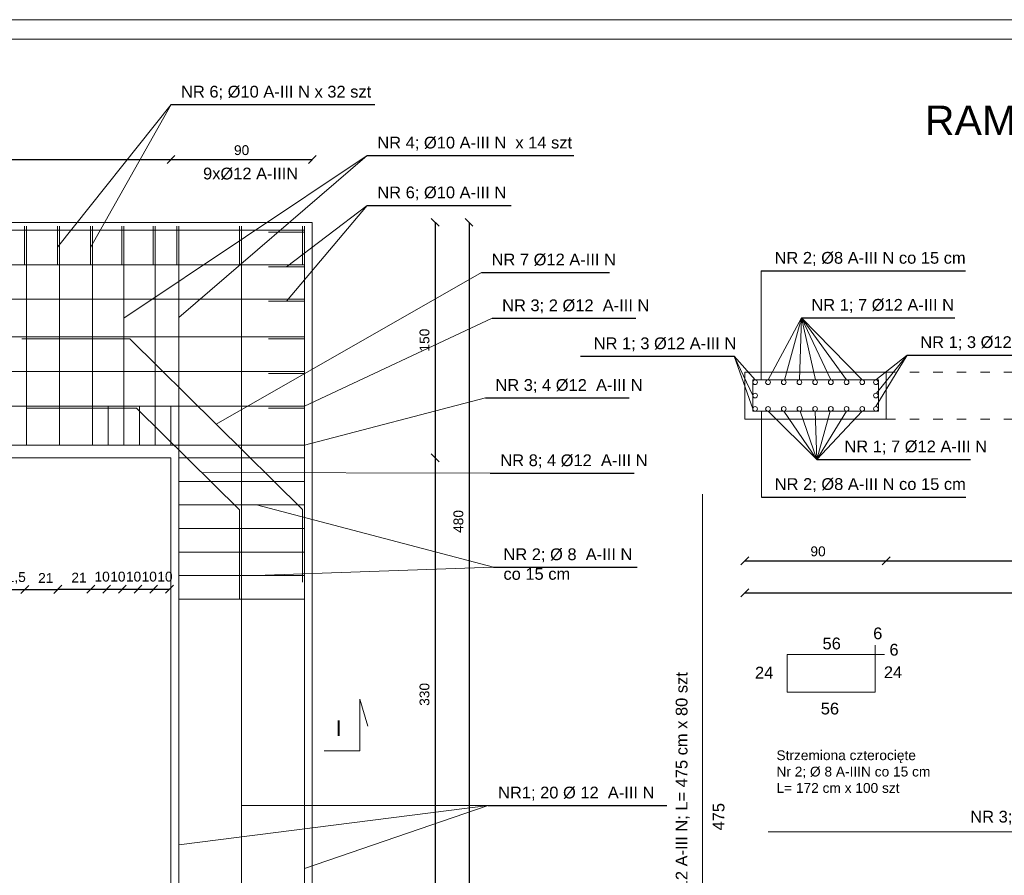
# Model space of a CAD drawing. Header units: millimetres. Extents: x 6528 to 149658, y 3342 to 12852.
# Tile 28 of 122: x 26874 to 29382, y 6407 to 8587. Entities that reach past the tile are written whole.
import ezdxf

# ---------------------------------------------------------------- set-up
doc = ezdxf.new("R2010")
doc.units = ezdxf.units.MM
doc.linetypes.add('ACAD_ISO03W100', pattern=[30, 12, -18])
doc.layers.add('&_opisy_100', color=51, linetype='Continuous', lineweight=20)
doc.layers.add('R-TAB', color=1, linetype='Continuous')
doc.styles.add('Romans', font='romans.shx', dxfattribs={"width": 0.75})
doc.styles.get("Standard").update_dxf_attribs({"font": 'arial.ttf'})
doc.dimstyles.new('ISO-25', dxfattribs={"dimtxt": 2.5, "dimasz": 2.5, "dimexe": 1.25, "dimexo": 0.625, "dimtad": 1, "dimtxsty": 'Standard', "dimcen": 2.5, "dimadec": 0, "dimazin": 0, "dimtfac": 1, "dimtmove": 0, "dimatfit": 3, "dimfxl": 1, "dimarcsym": 0})

# ---------------------------------------------------------------- blocks, each defined once
blk = doc.blocks.new('_Oblique')
at = {"color": 0, "linetype": 'ByBlock', "lineweight": -2}
blk.add_line((-0.5, -0.5), (0.5, 0.5), dxfattribs=at)
blk = doc.blocks.new('*D675')
at = {"color": 0, "lineweight": -2, "transparency": 16777216}
blk.add_line((26179, 8230.7), (27259, 8230.7), dxfattribs=at)
at = {"layer": 'Defpoints', "color": 0, "transparency": 16777216}
for p in [(27259, 8230.7), (26179, 7470.7), (27259, 7470.7)]:
    blk.add_point(p, dxfattribs=at)
at = {"color": 0, "lineweight": -2, "transparency": 16777216, "xscale": 20, "yscale": 20, "zscale": 20, "rotation": 180}
blk.add_blockref('_Oblique', (26179, 8230.7), dxfattribs=at)
at = {"color": 0, "lineweight": -2, "transparency": 16777216, "xscale": 20, "yscale": 20, "zscale": 20}
blk.add_blockref('_Oblique', (27259, 8230.7), dxfattribs=at)
at = {"color": 0, "lineweight": 20, "transparency": 16777216, "insert": (26697.6, 8254.5), "char_height": 25, "width": 28.581, "attachment_point": 5}
blk.add_mtext('270', dxfattribs=at)
blk = doc.blocks.new('*D676')
at = {"color": 0, "lineweight": -2, "transparency": 16777216}
blk.add_line((27259, 8230.7), (27619, 8230.7), dxfattribs=at)
at = {"layer": 'Defpoints', "color": 0, "transparency": 16777216}
for p in [(27619, 8230.7), (27259, 8070.7), (27619, 7470.7)]:
    blk.add_point(p, dxfattribs=at)
at = {"color": 0, "lineweight": -2, "transparency": 16777216, "xscale": 20, "yscale": 20, "zscale": 20, "rotation": 180}
blk.add_blockref('_Oblique', (27259, 8230.7), dxfattribs=at)
at = {"color": 0, "lineweight": -2, "transparency": 16777216, "xscale": 20, "yscale": 20, "zscale": 20}
blk.add_blockref('_Oblique', (27619, 8230.7), dxfattribs=at)
at = {"color": 0, "lineweight": 20, "transparency": 16777216, "insert": (27439, 8254.5), "char_height": 25, "attachment_point": 5}
blk.add_mtext('90', dxfattribs=at)
blk = doc.blocks.new('*D677')
at = {"color": 0, "lineweight": -2, "transparency": 16777216}
blk.add_line((27932, 8070.7), (27932, 7470.7), dxfattribs=at)
at = {"layer": 'Defpoints', "color": 0, "transparency": 16777216}
for p in [(27762.7, 8070.7), (27402.7, 7470.7), (27932, 7470.7)]:
    blk.add_point(p, dxfattribs=at)
at = {"color": 0, "lineweight": -2, "transparency": 16777216, "xscale": 20, "yscale": 20, "zscale": 20}
for p, rotation in [((27932, 8070.7), 90), ((27932, 7470.7), 270)]:
    blk.add_blockref('_Oblique', p, dxfattribs=dict(at, rotation=rotation))
at = {"color": 0, "lineweight": 20, "transparency": 16777216, "insert": (27904.9, 7770.7), "char_height": 25, "attachment_point": 5, "rotation": 90}
blk.add_mtext('150', dxfattribs=at)
blk = doc.blocks.new('*D678')
at = {"color": 0, "lineweight": -2, "transparency": 16777216}
blk.add_line((27932, 7470.7), (27932, 6150.7), dxfattribs=at)
at = {"layer": 'Defpoints', "color": 0, "transparency": 16777216}
for p in [(27402.7, 7470.7), (27762.7, 6150.7), (27932, 6150.7)]:
    blk.add_point(p, dxfattribs=at)
at = {"color": 0, "lineweight": -2, "transparency": 16777216, "xscale": 20, "yscale": 20, "zscale": 20}
for p, rotation in [((27932, 7470.7), 90), ((27932, 6150.7), 270)]:
    blk.add_blockref('_Oblique', p, dxfattribs=dict(at, rotation=rotation))
at = {"color": 0, "lineweight": 20, "transparency": 16777216, "insert": (27904.9, 6868.1), "char_height": 25, "attachment_point": 5, "rotation": 90}
blk.add_mtext('330', dxfattribs=at)
blk = doc.blocks.new('*D683')
at = {"color": 0, "lineweight": -2, "transparency": 16777216}
blk.add_line((28018.3, 8070.7), (28018.3, 6150.7), dxfattribs=at)
at = {"layer": 'Defpoints', "color": 0, "transparency": 16777216}
for p in [(27619, 8070.7), (27859, 6150.7), (28018.3, 6150.7)]:
    blk.add_point(p, dxfattribs=at)
at = {"color": 0, "lineweight": -2, "transparency": 16777216, "xscale": 20, "yscale": 20, "zscale": 20}
for p, rotation in [((28018.3, 8070.7), 90), ((28018.3, 6150.7), 270)]:
    blk.add_blockref('_Oblique', p, dxfattribs=dict(at, rotation=rotation))
at = {"color": 0, "lineweight": 20, "transparency": 16777216, "insert": (27991.3, 7308.7), "char_height": 25, "attachment_point": 5, "rotation": 90}
blk.add_mtext('480', dxfattribs=at)
blk = doc.blocks.new('*D667')
at = {"color": 0, "lineweight": -2, "transparency": 16777216}
blk.add_line((26801.7, 7135.2), (26886.6, 7135.2), dxfattribs=at)
at = {"layer": 'Defpoints', "color": 0, "transparency": 16777216}
for p in [(26801.7, 7504.5), (26886.6, 7504.5), (26886.6, 7135.2)]:
    blk.add_point(p, dxfattribs=at)
at = {"color": 0, "lineweight": -2, "transparency": 16777216, "xscale": 20, "yscale": 20, "zscale": 20, "rotation": 180}
blk.add_blockref('_Oblique', (26801.7, 7135.2), dxfattribs=at)
at = {"color": 0, "lineweight": -2, "transparency": 16777216, "xscale": 20, "yscale": 20, "zscale": 20}
blk.add_blockref('_Oblique', (26886.6, 7135.2), dxfattribs=at)
at = {"color": 0, "lineweight": 20, "transparency": 16777216, "insert": (26855.3, 7164.7), "char_height": 25, "width": 31.412, "attachment_point": 5}
blk.add_mtext('21,5', dxfattribs=at)
blk = doc.blocks.new('*D668')
at = {"color": 0, "lineweight": -2, "transparency": 16777216}
blk.add_line((26886.6, 7135.2), (26970.6, 7135.2), dxfattribs=at)
at = {"layer": 'Defpoints', "color": 0, "transparency": 16777216}
for p in [(26886.6, 7504.5), (26970.6, 7504.5), (26970.6, 7135.2)]:
    blk.add_point(p, dxfattribs=at)
at = {"color": 0, "lineweight": -2, "transparency": 16777216, "xscale": 20, "yscale": 20, "zscale": 20, "rotation": 180}
blk.add_blockref('_Oblique', (26886.6, 7135.2), dxfattribs=at)
at = {"color": 0, "lineweight": -2, "transparency": 16777216, "xscale": 20, "yscale": 20, "zscale": 20}
blk.add_blockref('_Oblique', (26970.6, 7135.2), dxfattribs=at)
at = {"color": 0, "lineweight": 20, "transparency": 16777216, "insert": (26940.1, 7164.7), "char_height": 25, "attachment_point": 5}
blk.add_mtext('21', dxfattribs=at)
blk = doc.blocks.new('*D669')
at = {"color": 0, "lineweight": -2, "transparency": 16777216}
blk.add_line((26971.1, 7136.1), (27055.1, 7136.1), dxfattribs=at)
at = {"layer": 'Defpoints', "color": 0, "transparency": 16777216}
for p in [(26971.1, 7505.4), (27055.1, 7505.4), (27055.1, 7136.1)]:
    blk.add_point(p, dxfattribs=at)
at = {"color": 0, "lineweight": -2, "transparency": 16777216, "xscale": 20, "yscale": 20, "zscale": 20, "rotation": 180}
blk.add_blockref('_Oblique', (26971.1, 7136.1), dxfattribs=at)
at = {"color": 0, "lineweight": -2, "transparency": 16777216, "xscale": 20, "yscale": 20, "zscale": 20}
blk.add_blockref('_Oblique', (27055.1, 7136.1), dxfattribs=at)
at = {"color": 0, "lineweight": 20, "transparency": 16777216, "insert": (27024.7, 7165.6), "char_height": 25, "attachment_point": 5}
blk.add_mtext('21', dxfattribs=at)
blk = doc.blocks.new('*D670')
at = {"color": 0, "lineweight": -2, "transparency": 16777216}
blk.add_line((27055.1, 7136.1), (27095.1, 7136.1), dxfattribs=at)
at = {"layer": 'Defpoints', "color": 0, "transparency": 16777216}
for p in [(27095.1, 7505.4), (27055.1, 7473.4), (27095.1, 7136.1)]:
    blk.add_point(p, dxfattribs=at)
at = {"color": 0, "lineweight": -2, "transparency": 16777216, "xscale": 20, "yscale": 20, "zscale": 20, "rotation": 180}
blk.add_blockref('_Oblique', (27055.1, 7136.1), dxfattribs=at)
at = {"color": 0, "lineweight": -2, "transparency": 16777216, "xscale": 20, "yscale": 20, "zscale": 20}
blk.add_blockref('_Oblique', (27095.1, 7136.1), dxfattribs=at)
at = {"color": 0, "lineweight": 20, "transparency": 16777216, "insert": (27083.7, 7168), "char_height": 25, "attachment_point": 5}
blk.add_mtext('10', dxfattribs=at)
blk = doc.blocks.new('*D671')
at = {"color": 0, "lineweight": -2, "transparency": 16777216}
blk.add_line((27095.1, 7136.1), (27135.1, 7136.1), dxfattribs=at)
at = {"layer": 'Defpoints', "color": 0, "transparency": 16777216}
for p in [(27135.1, 7505.4), (27095.1, 7473.4), (27135.1, 7136.1)]:
    blk.add_point(p, dxfattribs=at)
at = {"color": 0, "lineweight": -2, "transparency": 16777216, "xscale": 20, "yscale": 20, "zscale": 20, "rotation": 180}
blk.add_blockref('_Oblique', (27095.1, 7136.1), dxfattribs=at)
at = {"color": 0, "lineweight": -2, "transparency": 16777216, "xscale": 20, "yscale": 20, "zscale": 20}
blk.add_blockref('_Oblique', (27135.1, 7136.1), dxfattribs=at)
at = {"color": 0, "lineweight": 20, "transparency": 16777216, "insert": (27123.7, 7168), "char_height": 25, "attachment_point": 5}
blk.add_mtext('10', dxfattribs=at)
blk = doc.blocks.new('*D672')
at = {"color": 0, "lineweight": -2, "transparency": 16777216}
blk.add_line((27135.1, 7136.1), (27175.1, 7136.1), dxfattribs=at)
at = {"layer": 'Defpoints', "color": 0, "transparency": 16777216}
for p in [(27175.1, 7505.4), (27135.1, 7473.4), (27175.1, 7136.1)]:
    blk.add_point(p, dxfattribs=at)
at = {"color": 0, "lineweight": -2, "transparency": 16777216, "xscale": 20, "yscale": 20, "zscale": 20, "rotation": 180}
blk.add_blockref('_Oblique', (27135.1, 7136.1), dxfattribs=at)
at = {"color": 0, "lineweight": -2, "transparency": 16777216, "xscale": 20, "yscale": 20, "zscale": 20}
blk.add_blockref('_Oblique', (27175.1, 7136.1), dxfattribs=at)
at = {"color": 0, "lineweight": 20, "transparency": 16777216, "insert": (27163.7, 7168), "char_height": 25, "attachment_point": 5}
blk.add_mtext('10', dxfattribs=at)
blk = doc.blocks.new('*D673')
at = {"color": 0, "lineweight": -2, "transparency": 16777216}
blk.add_line((27175.1, 7136.1), (27215.1, 7136.1), dxfattribs=at)
at = {"layer": 'Defpoints', "color": 0, "transparency": 16777216}
for p in [(27215.1, 7505.4), (27175.1, 7473.4), (27215.1, 7136.1)]:
    blk.add_point(p, dxfattribs=at)
at = {"color": 0, "lineweight": -2, "transparency": 16777216, "xscale": 20, "yscale": 20, "zscale": 20, "rotation": 180}
blk.add_blockref('_Oblique', (27175.1, 7136.1), dxfattribs=at)
at = {"color": 0, "lineweight": -2, "transparency": 16777216, "xscale": 20, "yscale": 20, "zscale": 20}
blk.add_blockref('_Oblique', (27215.1, 7136.1), dxfattribs=at)
at = {"color": 0, "lineweight": 20, "transparency": 16777216, "insert": (27203.7, 7168), "char_height": 25, "attachment_point": 5}
blk.add_mtext('10', dxfattribs=at)
blk = doc.blocks.new('*D674')
at = {"color": 0, "lineweight": -2, "transparency": 16777216}
blk.add_line((27215.1, 7136.1), (27255.1, 7136.1), dxfattribs=at)
at = {"layer": 'Defpoints', "color": 0, "transparency": 16777216}
for p in [(27255.1, 7505.4), (27215.1, 7473.4), (27255.1, 7136.1)]:
    blk.add_point(p, dxfattribs=at)
at = {"color": 0, "lineweight": -2, "transparency": 16777216, "xscale": 20, "yscale": 20, "zscale": 20, "rotation": 180}
blk.add_blockref('_Oblique', (27215.1, 7136.1), dxfattribs=at)
at = {"color": 0, "lineweight": -2, "transparency": 16777216, "xscale": 20, "yscale": 20, "zscale": 20}
blk.add_blockref('_Oblique', (27255.1, 7136.1), dxfattribs=at)
at = {"color": 0, "lineweight": 20, "transparency": 16777216, "insert": (27243.7, 7168), "char_height": 25, "attachment_point": 5}
blk.add_mtext('10', dxfattribs=at)
blk = doc.blocks.new('*D707')
at = {"color": 0, "lineweight": -2, "transparency": 16777216}
blk.add_line((28720.8, 7208.5), (29080.8, 7208.5), dxfattribs=at)
at = {"layer": 'Defpoints', "color": 0, "transparency": 16777216}
for p in [(28720.8, 7569.3), (29080.8, 7569.3), (29080.8, 7208.5)]:
    blk.add_point(p, dxfattribs=at)
at = {"color": 0, "lineweight": -2, "transparency": 16777216, "xscale": 20, "yscale": 20, "zscale": 20, "rotation": 180}
blk.add_blockref('_Oblique', (28720.8, 7208.5), dxfattribs=at)
at = {"color": 0, "lineweight": -2, "transparency": 16777216, "xscale": 20, "yscale": 20, "zscale": 20}
blk.add_blockref('_Oblique', (29080.8, 7208.5), dxfattribs=at)
at = {"color": 0, "lineweight": 20, "transparency": 16777216, "insert": (28907.2, 7232.4), "char_height": 25, "attachment_point": 5}
blk.add_mtext('90', dxfattribs=at)
blk = doc.blocks.new('*D708')
at = {"color": 0, "lineweight": -2, "transparency": 16777216}
blk.add_line((29080.8, 7208.5), (30160.8, 7208.5), dxfattribs=at)
at = {"layer": 'Defpoints', "color": 0, "transparency": 16777216}
for p in [(29080.8, 7569.3), (30160.8, 7569.3), (30160.8, 7208.5)]:
    blk.add_point(p, dxfattribs=at)
at = {"color": 0, "lineweight": -2, "transparency": 16777216, "xscale": 20, "yscale": 20, "zscale": 20, "rotation": 180}
blk.add_blockref('_Oblique', (29080.8, 7208.5), dxfattribs=at)
at = {"color": 0, "lineweight": -2, "transparency": 16777216, "xscale": 20, "yscale": 20, "zscale": 20}
blk.add_blockref('_Oblique', (30160.8, 7208.5), dxfattribs=at)
at = {"color": 0, "lineweight": 20, "transparency": 16777216, "insert": (29655.6, 7232.4), "char_height": 25, "attachment_point": 5}
blk.add_mtext('270', dxfattribs=at)
blk = doc.blocks.new('*D710')
at = {"color": 0, "lineweight": -2, "transparency": 16777216}
blk.add_line((28720.8, 7127), (30520.8, 7127), dxfattribs=at)
at = {"layer": 'Defpoints', "color": 0, "transparency": 16777216}
for p in [(28720.8, 7569.3), (30520.8, 7569.3), (30520.8, 7127)]:
    blk.add_point(p, dxfattribs=at)
at = {"color": 0, "lineweight": -2, "transparency": 16777216, "xscale": 20, "yscale": 20, "zscale": 20, "rotation": 180}
blk.add_blockref('_Oblique', (28720.8, 7127), dxfattribs=at)
at = {"color": 0, "lineweight": -2, "transparency": 16777216, "xscale": 20, "yscale": 20, "zscale": 20}
blk.add_blockref('_Oblique', (30520.8, 7127), dxfattribs=at)
at = {"color": 0, "lineweight": 20, "transparency": 16777216, "insert": (29651.7, 7150.8), "char_height": 25, "width": 35.726, "attachment_point": 5}
blk.add_mtext('450', dxfattribs=at)

msp = doc.modelspace()

# ---------------------------------------------------------------- linework, layer by layer
at = {"color": 2, "lineweight": 20}
msp.add_line((30904.769, 8587.03), (24964.769, 8587.03), dxfattribs=at)
at = {"lineweight": 20}
for p, q in [((25014.769, 8537.03), (30854.769, 8537.03)), ((27259.178, 8370.546), (26969.954, 8007.894)), ((27259.178, 8370.546), (27053.954, 8006.742)), ((27759.065, 8240.809), (27138.954, 7826.742)), ((27759.065, 8240.809), (27278.954, 7828.697)), ((27759.065, 8113.859), (27553.165, 7957.742)), ((27759.065, 8113.859), (27553.165, 7869.742)), ((25818.954, 8070.742), (27618.954, 8070.742)), ((25838.954, 8050.742), (27598.954, 8050.742)), ((26885.954, 8060.742), (26885.954, 7962.742)), ((26885.954, 8050.742), (26885.954, 7962.742)), ((26890.954, 8060.742), (26890.954, 7962.742)), ((26890.954, 7602.742), (26890.954, 8050.742)), ((26969.954, 8060.742), (26969.954, 7962.742)), ((26969.954, 8050.742), (26969.954, 7962.742)), ((26974.954, 8060.742), (26974.954, 7962.742)), ((26974.954, 7602.742), (26974.954, 8050.742)), ((27053.954, 8060.742), (27053.954, 7962.742)), ((27053.954, 8050.742), (27053.954, 7962.742)), ((27058.954, 8060.742), (27058.954, 7962.742)), ((27058.954, 7602.742), (27058.954, 8050.742)), ((27133.954, 8060.742), (27133.954, 7962.742)), ((27133.954, 8050.742), (27133.954, 7962.742)), ((27138.954, 8060.742), (27138.954, 7962.742)), ((27138.954, 7602.742), (27138.954, 8050.742)), ((27213.954, 8060.742), (27213.954, 7962.742)), ((27213.954, 8050.742), (27213.954, 7962.742)), ((27218.954, 8060.742), (27218.954, 7962.742)), ((27218.954, 7602.742), (27218.954, 8050.742)), ((27273.954, 8060.742), (27273.954, 7962.742)), ((27273.954, 8050.742), (27273.954, 7962.742)), ((27278.954, 8060.742), (27278.954, 7962.742)), ((27278.954, 5990.742), (27278.954, 8050.742)), ((27433.954, 8060.742), (27433.954, 7962.742)), ((27433.954, 8050.742), (27433.954, 7962.742)), ((27438.954, 8060.742), (27438.954, 7962.742)), ((27438.954, 5990.742), (27438.954, 8050.742)), ((27593.954, 8060.742), (27593.954, 7962.742)), ((27593.954, 8050.742), (27593.954, 7962.742)), ((27598.954, 8060.742), (27598.954, 7962.742)), ((27598.954, 5990.742), (27598.954, 8050.742)), ((27618.954, 5990.742), (27618.954, 8070.742)), ((27598.954, 8045.742), (27507.376, 8045.742)), ((25838.954, 7962.742), (27598.954, 7962.742)), ((27598.954, 7962.742), (25838.954, 7962.742)), ((27598.954, 7957.742), (27507.376, 7957.742)), ((28050.123, 7942.849), (27373.967, 7556.603)), ((28762.666, 7947.215), (28762.666, 7669.273)), ((25838.954, 7874.742), (27598.954, 7874.742)), ((27598.954, 7869.742), (27507.376, 7869.742)), ((28077.014, 7826.232), (27598.954, 7602.742)), ((28864.637, 7827.416), (28779.741, 7669.273)), ((28864.637, 7827.416), (28821.323, 7669.06)), ((28864.637, 7827.416), (28859.919, 7669.27)), ((28864.637, 7827.416), (28900.759, 7669.273)), ((28864.637, 7827.416), (28939.738, 7669.273)), ((28864.637, 7827.416), (28979.741, 7669.273)), ((28864.637, 7827.416), (29019.741, 7669.273)), ((25838.954, 7778.742), (27598.954, 7778.742)), ((27153.98, 7773.742), (26879.34, 7773.742)), ((27153.98, 7773.742), (27593.954, 7339.463)), ((27598.954, 7773.742), (27507.376, 7773.742)), ((28693.363, 7729.442), (28746.761, 7669.273)), ((28693.363, 7729.442), (28740.759, 7629.273)), ((28693.363, 7729.442), (28740.759, 7595.273)), ((29133.89, 7732.408), (29054.758, 7669.273)), ((29133.89, 7732.408), (29054.759, 7601.273)), ((29133.89, 7732.408), (29055.74, 7635.192)), ((25838.954, 7690.742), (27598.954, 7690.742)), ((27598.954, 7685.742), (27507.376, 7685.742)), ((28720.759, 7689.273), (29080.759, 7689.273)), ((28720.759, 7689.273), (28720.759, 7569.273)), ((29080.759, 7689.273), (29080.759, 7569.273)), ((28740.759, 7669.273), (28740.759, 7589.273)), ((28740.759, 7669.273), (29060.759, 7669.273)), ((29060.759, 7669.273), (29060.759, 7589.273)), ((25838.954, 7602.742), (27598.954, 7602.742)), ((26890.954, 7502.742), (26890.954, 7602.742)), ((26974.954, 7502.742), (26974.954, 7602.742)), ((27058.954, 7502.742), (27058.954, 7602.742)), ((27098.954, 7502.742), (27098.954, 7602.742)), ((27138.954, 7502.742), (27138.954, 7602.742)), ((27178.954, 7502.742), (27178.954, 7602.742)), ((27218.954, 7502.742), (27218.954, 7602.742)), ((27258.954, 7502.742), (27258.954, 7602.742)), ((28059.9, 7623.274), (27598.954, 7502.742)), ((27170.954, 7597.742), (26890.954, 7597.742)), ((27170.954, 7597.742), (27433.954, 7338.147)), ((27598.954, 7597.742), (27507.376, 7597.742)), ((28740.759, 7589.273), (29060.759, 7589.273)), ((28763.131, 7370.841), (28763.131, 7589.273)), ((28903.952, 7466.705), (28779.74, 7589.273)), ((28903.952, 7466.705), (28819.74, 7589.273)), ((28903.952, 7466.705), (28861.691, 7589.599)), ((28903.952, 7466.705), (28899.74, 7589.273)), ((28903.952, 7466.705), (28938.131, 7589.493)), ((28903.952, 7466.705), (28979.74, 7589.273)), ((28903.952, 7466.705), (29019.74, 7589.273)), ((28720.759, 7569.273), (29080.759, 7569.273)), ((25838.954, 7502.742), (27598.954, 7502.742)), ((26178.954, 7470.742), (27258.954, 7470.742)), ((27258.954, 5990.742), (27258.954, 7470.742)), ((27278.954, 7470.742), (27598.954, 7470.742)), ((28072.46, 7431.47), (27337.659, 7433.195)), ((27278.954, 7410.742), (27598.954, 7410.742)), ((28613.213, 7377.962), (28613.213, 5477.962)), ((27278.954, 7350.742), (27598.954, 7350.742)), ((28080.332, 7191.964), (27476.77, 7350.742)), ((27433.954, 7110.742), (27433.954, 7338.147)), ((27593.954, 7154.128), (27593.954, 7339.463)), ((27278.954, 7290.742), (27598.954, 7290.742)), ((27278.954, 7230.742), (27598.954, 7230.742)), ((28080.332, 7191.964), (27473.906, 7170.742)), ((27278.954, 7170.742), (27598.954, 7170.742)), ((27278.954, 7110.742), (27598.954, 7110.742)), ((29052.552, 6969.785), (29052.552, 6993.785)), ((28828.552, 6969.785), (28828.552, 6873.785)), ((28828.552, 6969.785), (29052.552, 6969.785)), ((29052.552, 6969.785), (29052.552, 6873.785)), ((29052.552, 6969.785), (29076.552, 6969.785)), ((28828.552, 6873.785), (29052.552, 6873.785)), ((27739.92, 6724.61), (27739.92, 6856.295)), ((27739.92, 6856.295), (27760.192, 6787.559)), ((27739.92, 6724.61), (27649.421, 6724.61)), ((28066.713, 6584.913), (27278.954, 6485.045)), ((28066.713, 6584.913), (27438.954, 6584.913)), ((28066.713, 6584.913), (27598.954, 6424.788)), ((28780.013, 6517.695), (30556.013, 6517.695))]:
    msp.add_line(p, q, dxfattribs=at)
for p, q in [((27259.178, 8370.546), (27778.403, 8370.546)), ((27759.065, 8240.809), (28285.464, 8240.809)), ((27759.065, 8113.859), (28125.388, 8113.859)), ((28050.123, 7942.849), (28376.006, 7942.849)), ((28762.666, 7947.215), (29283.153, 7947.215)), ((28077.014, 7826.232), (28443.337, 7826.232)), ((28864.637, 7827.416), (29256.003, 7827.416)), ((28301.998, 7729.442), (28693.363, 7729.442)), ((29133.89, 7732.408), (29525.255, 7732.408)), ((28059.9, 7623.274), (28426.223, 7623.274)), ((28903.952, 7466.705), (29295.317, 7466.705)), ((28072.46, 7431.47), (28438.782, 7431.47)), ((28763.131, 7370.841), (29283.618, 7370.841)), ((28080.332, 7191.964), (28446.654, 7191.964)), ((28066.713, 6584.913), (28521.985, 6584.913))]:
    msp.add_line(p, q)
at = {"linetype": 'ACAD_ISO03W100', "lineweight": 20, "ltscale": 2}
for p, q in [((29080.759, 7689.273), (30160.759, 7689.273)), ((29080.759, 7569.273), (30160.759, 7569.273))]:
    msp.add_line(p, q, dxfattribs=at)
at = {"lineweight": 20}
for centre in [(28746.759, 7663.273), (28779.74, 7663.273), (28819.74, 7663.273), (28859.74, 7663.273), (28899.74, 7663.273), (28939.74, 7663.273), (28979.74, 7663.273), (29019.74, 7663.273), (29054.759, 7663.273), (28746.759, 7629.273), (29054.759, 7629.273), (28746.759, 7595.273), (28779.74, 7595.273), (28819.74, 7595.273), (28859.74, 7595.273), (28899.74, 7595.273), (28939.74, 7595.273), (28979.74, 7595.273), (29019.74, 7595.273), (29054.759, 7595.273)]:
    msp.add_circle(centre, 6, dxfattribs=at)

# ---------------------------------------------------------------- texts
at = {"layer": '&_opisy_100', "color": 0, "char_height": 30, "width": 841.27656, "attachment_point": 1, "rotation": 359.999998, "style": 'Romans'}
for s, insert in [('\\A1;\\pi-90,l120,t120;+ 4,70', (25217.761, 8154.126)), ('\\A1;\\pi-90,l120,t120;+ 3,20', (25237.761, 7554.126))]:
    msp.add_mtext(s, dxfattribs=dict(at, insert=insert))
for s, width, insert, char_height, attachment_point in [('NR 6; %%C10 A-III N x 32 szt', 568.84285, (27284.724, 8418.683), 30, 1), ('NR 4; %%C10 A-III N  x 14 szt', 568.84285, (27784.611, 8288.946), 30, 1), ('9x%%C12 A-IIIN', 568.84285, (27340.753, 8210.089), 30, 1), ('NR 6; %%C10 A-III N ', 568.84285, (27784.611, 8161.996), 30, 1), ('NR 7 %%C12 A-III N', 568.84285, (28075.668, 7990.987), 30, 1), ('NR 2; %%C8 A-III N co 15 cm', 568.84285, (28796.392, 7995.352), 30, 1), ('NR 3; 2 %%C12  A-III N ', 568.84285, (28102.56, 7874.37), 30, 1), ('NR 1; 7 %%C12 A-III N', 568.84285, (28890.183, 7875.553), 30, 1), ('NR 1; 3 %%C12 A-III N', 568.84285, (28335.724, 7777.579), 30, 1), ('NR 1; 3 %%C12 A-III N', 568.84285, (29167.616, 7780.545), 30, 1), ('NR 3; 4 %%C12  A-III N ', 568.84285, (28085.446, 7671.411), 30, 1), ('NR 1; 7 %%C12 A-III N', 568.84285, (28974.344, 7514.842), 30, 1), ('NR 8; 4 %%C12  A-III N ', 568.84285, (28098.005, 7479.607), 30, 1), ('NR 2; %%C8 A-III N co 15 cm', 568.84285, (28796.857, 7418.979), 30, 1), ('NR 2; %%C 8  A-III N \\Pco 15 cm', 568.84285, (28105.877, 7240.102), 30, 1), ('6', 568.84285, (29047.633, 7038.632), 30, 1), ('56', 568.84285, (28918.587, 7012.832), 30, 1), ('6', 568.84285, (29089.014, 6996.917), 30, 1), ('24', 568.84285, (28746.59, 6938.525), 30, 1), ('24', 568.84285, (29074.834, 6939.499), 30, 1), ('56', 568.84285, (28914.159, 6847.079), 30, 1), ('I', 568.84285, (27693.994, 6802.31), 40, 3), ('Strzemiona czterocięte \\PNr 2; %%C 8 A-IIIN co 15 cm \\PL= 172 cm x 100 szt', 750.43135, (28801.256, 6725.598), 25, 1), ('NR1; 20 %%C 12  A-III N ', 568.84285, (28092.259, 6633.05), 30, 1), ('NR 3; %%C12 A-III N; L= 444 cm x 12 szt ', 904.69515, (29294.939, 6571.641), 30, 1)]:
    msp.add_mtext_dynamic_manual_height_columns(s, width=width, gutter_width=12.5, heights=[0], dxfattribs=dict(insert=insert, char_height=char_height, attachment_point=attachment_point))
at = {"char_height": 30, "attachment_point": 1, "rotation": 90}
for s, insert in [('NR 1; %%C12 A-III N; L= 475 cm x 80 szt ', (28544.624, 6220.309)), ('475', (28638.684, 6521.499))]:
    msp.add_mtext_dynamic_manual_height_columns(s, width=904.69515, gutter_width=12.5, heights=[0], dxfattribs=dict(at, insert=insert))
at = {"layer": 'R-TAB', "color": 0, "ltscale": 24, "char_height": 75, "width": 1441.47248, "attachment_point": 1}
for s, insert in [('\\pi21.28194;RAMA ŻELBETOWA POZ. 2.1 \\P\\pi626.57696;1:25', (29157.855, 8368.098)), ('\\pi260.37642;PRZEKRÓJ PRZEZ \\P\\pi34.60902;KONSTRUKCJĘ DACHU B-B\\P\\pi577.59163; 1:100', (16745.238, 7636.606)), ('\\pi260.37642;PRZEKRÓJ PRZEZ \\P\\pi31.74409;KONSTRUKCJĘ DACHU A-A\\P\\pi577.59163; 1:100', (22220.652, 7565.331))]:
    msp.add_mtext(s, dxfattribs=dict(at, insert=insert))

# ---------------------------------------------------------------- dimensions: what is measured, and where the dimension line sits
at = {"lineweight": 20}
for base, p1, p2, text, picture, middle in [((27258.954, 8230.692), (26178.954, 7470.742), (27258.954, 7470.742), '270', '*D675', (26697.648, 8254.542)), ((27618.954, 8230.692), (27258.954, 8070.742), (27618.954, 7470.742), '90', '*D676', (27438.954, 8254.542)), ((29080.759, 7208.516), (28720.759, 7569.273), (29080.759, 7569.273), '90', '*D707', (28907.194, 7232.366)), ((30520.759, 7126.976), (28720.759, 7569.273), (30520.759, 7569.273), '450', '*D710', (29651.703, 7150.826)), ((30160.759, 7208.516), (29080.759, 7569.273), (30160.759, 7569.273), '270', '*D708', (29655.573, 7232.366)), ((26886.561, 7135.173), (26801.715, 7504.517), (26886.561, 7504.517), '21,5', '*D667', (26855.269, 7164.682)), ((26970.561, 7135.173), (26886.561, 7504.517), (26970.561, 7504.517), '21', '*D668', (26940.115, 7164.682)), ((27055.138, 7136.06), (26971.138, 7505.404), (27055.138, 7505.404), '21', '*D669', (27024.692, 7165.569)), ((27095.138, 7136.06), (27055.138, 7473.404), (27095.138, 7505.404), '10', '*D670', (27083.687, 7168.013)), ((27135.138, 7136.06), (27095.138, 7473.404), (27135.138, 7505.404), '10', '*D671', (27123.687, 7168.013)), ((27175.138, 7136.06), (27135.138, 7473.404), (27175.138, 7505.404), '10', '*D672', (27163.687, 7168.013)), ((27215.138, 7136.06), (27175.138, 7473.404), (27215.138, 7505.404), '10', '*D673', (27203.687, 7168.013)), ((27255.138, 7136.06), (27215.138, 7473.404), (27255.138, 7505.404), '10', '*D674', (27243.687, 7168.013))]:
    dim = msp.add_linear_dim(base=base, p1=p1, p2=p2, text=text, dimstyle='ISO-25', override={"dimtxt": 25, "dimasz": 20, "dimblk1": 'Oblique', "dimblk2": 'Oblique', "dimsah": 1, "dimse1": 1, "dimse2": 1, "dimtmove": 2}, dxfattribs=at)
    dim.commit()
    dim.dimension.update_dxf_attribs({"geometry": picture, "text_midpoint": middle, "dimtype": 160})
for base, p1, p2, text, picture, middle in [((27931.98, 7470.742), (27762.66, 8070.742), (27402.66, 7470.742), '150', '*D677', (27904.925, 7770.742)), ((28018.333, 6150.742), (27618.954, 8070.742), (27858.954, 6150.742), '480', '*D683', (27991.277, 7308.72)), ((27931.98, 6150.742), (27402.66, 7470.742), (27762.66, 6150.742), '330', '*D678', (27904.925, 6868.137))]:
    dim = msp.add_linear_dim(base=base, p1=p1, p2=p2, angle=90, text=text, dimstyle='ISO-25', override={"dimtxt": 25, "dimasz": 20, "dimblk1": 'Oblique', "dimblk2": 'Oblique', "dimsah": 1, "dimse1": 1, "dimse2": 1, "dimtmove": 2}, dxfattribs=at)
    dim.commit()
    dim.dimension.update_dxf_attribs({"geometry": picture, "text_midpoint": middle, "dimtype": 160})

doc.saveas('drawing.dxf')
